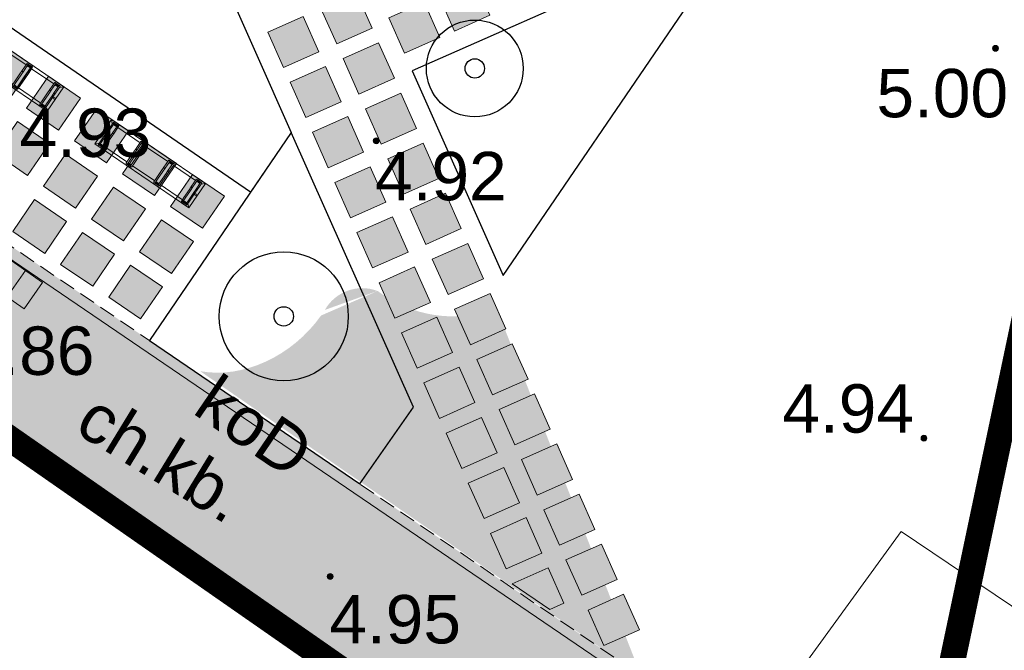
# Model space of a CAD drawing. Extents: x 5477758 to 5478353, y 5918276 to 5918502.
# Tile 51 of 127: x 5477927 to 5477942, y 5918360 to 5918370. Entities that reach past the tile are written whole.
import ezdxf
from ezdxf.enums import TextEntityAlignment as Align

# ---------------------------------------------------------------- set-up
doc = ezdxf.new("R2010")
doc.units = 0
doc.header["$LTSCALE"] = 0.25
doc.header["$PDSIZE"] = 0.75
doc.linetypes.add('budynki akt$0$DASHED', pattern=[19.05, 12.7, -6.35])
doc.linetypes.add('PRZER2-1', pattern=[3, 2, -1])
doc.layers.get('0').update_dxf_attribs({"linetype": 'CONTINUOUS', "lineweight": 13})
for name, color, linetype, lineweight in [('0_NASADZENIA NISKIE', 85, 'CONTINUOUS', 0), ('0_NAWIERZCHNIA UTWARDZONA_CHODNIK', 254, 'CONTINUOUS', 0), ('0_PROJEKTOWANE ZABAWKI', 7, 'CONTINUOUS', 0), ('A_GRANICA OPRACOWANIA', 7, 'CONTINUOUS', 0), ('GESBZO', 252, 'CONTINUOUS', 50), ('GSSKOD', 252, 'PRZER2-1', 18), ('GSSKOD_O', 252, 'PRZER2-1', 18), ('GULKPR', 252, 'CONTINUOUS', 18), ('GULKPR_O', 252, 'CONTINUOUS', 18), ('GULWPR', 252, 'CONTINUOUS', 18), ('GUPKKS', 252, 'CONTINUOUS', 18), ('GUPPRZ_O', 252, 'CONTINUOUS', 18), ('OT_Rzedna', 252, 'CONTINUOUS', 18), ('pomiar', 252, 'CONTINUOUS', 18), ('wysokosci', 252, 'CONTINUOUS', 18)]:
    doc.layers.add(name, color=color, linetype=linetype, lineweight=lineweight)
doc.layers.add('ZZ_PROJ-krzewy-pojedyczne', color=7, linetype='CONTINUOUS')
doc.layers.add('ZZ_PROJ-obrys-rabaty', color=7, linetype='CONTINUOUS')
doc.styles.add('GEO-INFO', font='arial.ttf')

# ---------------------------------------------------------------- blocks, each defined once
blk = doc.blocks.new('SUUS05')
at = {"color": 0}
blk.add_lwpolyline([(0.5, -0.25), (-0.5, -0.25), (-0.5, 0.25), (0.5, 0.25)], close=True, dxfattribs=at)
for points in [[(-0.175, -0.25), (-0.175, 0.25)], [(0.175, -0.25), (0.175, 0.25)]]:
    blk.add_lwpolyline(points, dxfattribs=at)
blk = doc.blocks.new('OTRN')
at = {"linetype": 'Continuous', "lineweight": 13}
blk.add_hatch(color=0, dxfattribs=at).paths.add_polyline_path([(0, -0.091, 1), (0, 0.091, 1)])
at = {"color": 0, "linetype": 'Continuous', "lineweight": 13}
blk.add_circle((0, 0), 0.0906, dxfattribs=at)
blk = doc.blocks.new('zw$76AF')
at = {"color": 0}
for p, q in [((-227.1, 43.6), (-226.7, 43.2)), ((-227.1, 43.6), (-227.1, -2.4)), ((-226.7, 43.2), (-227.1, 43.6)), ((-50.9, 43.6), (-227.1, 43.6)), ((-222.5, 39), (-226.7, 43.2)), ((-226.7, 43.2), (-222.5, 39)), ((-222.5, 39), (-222.2, 38.7)), ((-222.2, 38.7), (-222.5, 39)), ((-222.2, 40.6), (-222.2, 28)), ((-220, 40.6), (-220, 41.4)), ((-214, 41.4), (-220, 41.4)), ((-220, 28), (-220, 40.6)), ((-214, 39.8), (-220, 39.8)), ((-214, 38.6), (-220, 38.6)), ((-214, 41.4), (-214, 40.6)), ((-214, 40.6), (-214, 28)), ((-211.8, 28), (-211.8, 40.6)), ((-170.2, 38.6), (-211.8, 38.6)), ((-170.2, 40.6), (-170.2, 28)), ((-168, 40.6), (-168, 41.4)), ((-162, 41.4), (-168, 41.4)), ((-168, 28), (-168, 40.6)), ((-162, 39.8), (-168, 39.8)), ((-162, 38.6), (-168, 38.6)), ((-162, 41.4), (-162, 40.6)), ((-162, 40.6), (-162, 28)), ((-159.8, 28), (-159.8, 40.6)), ((-118.2, 38.6), (-159.8, 38.6)), ((-118.2, 40.6), (-118.2, 28)), ((-116, 40.6), (-116, 41.4)), ((-110, 41.4), (-116, 41.4)), ((-116, 28), (-116, 40.6)), ((-110, 39.8), (-116, 39.8)), ((-110, 38.6), (-116, 38.6)), ((-110, 41.4), (-110, 40.6)), ((-110, 40.6), (-110, 28)), ((-107.8, 28), (-107.8, 40.6)), ((-66.2, 38.6), (-107.8, 38.6)), ((-66.2, 40.6), (-66.2, 28)), ((-64, 40.6), (-64, 41.4)), ((-58, 41.4), (-64, 41.4)), ((-64, 28), (-64, 40.6)), ((-58, 39.8), (-64, 39.8)), ((-58, 38.6), (-64, 38.6)), ((-58, 41.4), (-58, 40.6)), ((-58, 40.6), (-58, 28)), ((-55.8, 28), (-55.8, 40.6)), ((-55.8, 38.7), (-55.5, 39)), ((-55.5, 39), (-55.8, 38.7)), ((-51.3, 43.2), (-55.5, 39)), ((-55.5, 39), (-51.3, 43.2)), ((-51.3, 43.2), (-50.9, 43.6)), ((-50.9, 43.6), (-51.3, 43.2)), ((-50.9, -2.4), (-50.9, 43.6)), ((-222.2, 28), (-222.2, 21.7)), ((-222.2, 6.9), (-222.2, 21.7)), ((-220, 21.7), (-220, 28)), ((-220, 6.9), (-220, 21.7)), ((-214, 28), (-214, 21.7)), ((-214, 6.9), (-214, 21.7)), ((-211.8, 21.7), (-211.8, 28)), ((-211.8, 6.9), (-211.8, 21.7)), ((-170.2, 28), (-170.2, 21.7)), ((-170.2, 6.9), (-170.2, 21.7)), ((-168, 21.7), (-168, 28)), ((-168, 6.9), (-168, 21.7)), ((-162, 28), (-162, 21.7)), ((-162, 6.9), (-162, 21.7)), ((-159.8, 21.7), (-159.8, 28)), ((-159.8, 6.9), (-159.8, 21.7)), ((-118.2, 28), (-118.2, 21.7)), ((-118.2, 6.9), (-118.2, 21.7)), ((-116, 21.7), (-116, 28)), ((-116, 6.9), (-116, 21.7)), ((-110, 28), (-110, 21.7)), ((-110, 6.9), (-110, 21.7)), ((-107.8, 21.7), (-107.8, 28)), ((-107.8, 6.9), (-107.8, 21.7)), ((-66.2, 28), (-66.2, 21.7)), ((-66.2, 6.9), (-66.2, 21.7)), ((-64, 21.7), (-64, 28)), ((-64, 6.9), (-64, 21.7)), ((-58, 28), (-58, 21.7)), ((-58, 6.9), (-58, 21.7)), ((-55.8, 21.7), (-55.8, 28)), ((-55.8, 6.9), (-55.8, 21.7)), ((-226.7, -2), (-222.5, 2.2)), ((-222.5, 2.2), (-226.7, -2)), ((-222.2, 2.5), (-222.5, 2.2)), ((-222.5, 2.2), (-222.2, 2.5)), ((-222.2, 6.9), (-222.2, 0.6)), ((-220, 0.6), (-220, 6.9)), ((-220, 2.6), (-214, 2.6)), ((-214, 1.4), (-220, 1.4)), ((-220, -0.2), (-220, 0.6)), ((-214, 6.9), (-214, 0.6)), ((-214, 0.6), (-214, -0.2)), ((-211.8, 0.6), (-211.8, 6.9)), ((-211.8, 2.6), (-170.2, 2.6)), ((-170.2, 6.9), (-170.2, 0.6)), ((-168, 0.6), (-168, 6.9)), ((-168, 2.6), (-162, 2.6)), ((-162, 1.4), (-168, 1.4)), ((-168, -0.2), (-168, 0.6)), ((-162, 6.9), (-162, 0.6)), ((-162, 0.6), (-162, -0.2)), ((-159.8, 0.6), (-159.8, 6.9)), ((-159.8, 2.6), (-118.2, 2.6)), ((-118.2, 6.9), (-118.2, 0.6)), ((-116, 0.6), (-116, 6.9)), ((-116, 2.6), (-110, 2.6)), ((-110, 1.4), (-116, 1.4)), ((-116, -0.2), (-116, 0.6)), ((-110, 6.9), (-110, 0.6)), ((-110, 0.6), (-110, -0.2)), ((-107.8, 0.6), (-107.8, 6.9)), ((-107.8, 2.6), (-66.2, 2.6)), ((-66.2, 6.9), (-66.2, 0.6)), ((-64, 0.6), (-64, 6.9)), ((-64, 2.6), (-58, 2.6)), ((-58, 1.4), (-64, 1.4)), ((-64, -0.2), (-64, 0.6)), ((-58, 6.9), (-58, 0.6)), ((-58, 0.6), (-58, -0.2)), ((-55.8, 0.6), (-55.8, 6.9)), ((-55.5, 2.2), (-55.8, 2.5)), ((-55.8, 2.5), (-55.5, 2.2)), ((-55.5, 2.2), (-51.3, -2)), ((-51.3, -2), (-55.5, 2.2)), ((-226.7, -2), (-227.1, -2.4)), ((-227.1, -2.4), (-226.7, -2)), ((-227.1, -2.4), (-50.9, -2.4)), ((-214, -0.2), (-220, -0.2)), ((-162, -0.2), (-168, -0.2)), ((-110, -0.2), (-116, -0.2)), ((-58, -0.2), (-64, -0.2)), ((-50.9, -2.4), (-51.3, -2)), ((-51.3, -2), (-50.9, -2.4))]:
    blk.add_line(p, q, dxfattribs=at)
for centre in [(-224.6, 20.6), (-53.4, 20.6)]:
    blk.add_circle(centre, 1.6, dxfattribs=at)
for centre, start, end in [((-221.1, 40.6), 0, 180), ((-212.9, 40.6), 0, 180), ((-169.1, 40.6), 0, 180), ((-160.9, 40.6), 0, 180), ((-117.1, 40.6), 0, 180), ((-108.9, 40.6), 0, 180), ((-65.1, 40.6), 0, 180), ((-56.9, 40.6), 0, 180), ((-221.1, 28), 180, 0), ((-212.9, 28), 180, 0), ((-169.1, 28), 180, 0), ((-160.9, 28), 180, 0), ((-117.1, 28), 180, 0), ((-108.9, 28), 180, 0), ((-65.1, 28), 180, 0), ((-56.9, 28), 180, 0), ((-221.1, 0.6), 180, 0), ((-212.9, 0.6), 180, 0), ((-169.1, 0.6), 180, 0), ((-160.9, 0.6), 180, 0), ((-117.1, 0.6), 180, 0), ((-108.9, 0.6), 180, 0), ((-65.1, 0.6), 180, 0), ((-56.9, 0.6), 180, 0)]:
    blk.add_arc(centre, 1.1, start, end, dxfattribs=at)

msp = doc.modelspace()

# ---------------------------------------------------------------- hatches: boundary and pattern name
at = {"lineweight": 0}
for points in [[(5477933.863, 5918370.527), (5477934.106, 5918369.979), (5477933.558, 5918369.735), (5477933.315, 5918370.284)], [(5477931.489, 5918370.084), (5477932.037, 5918370.327), (5477932.28, 5918369.779), (5477931.732, 5918369.536)], [(5477933.086, 5918370.182), (5477933.33, 5918369.634), (5477932.781, 5918369.39), (5477932.538, 5918369.939)], [(5477930.666, 5918369.719), (5477931.214, 5918369.962), (5477931.458, 5918369.414), (5477930.909, 5918369.17)], [(5477926.523, 5918369.541), (5477927.019, 5918369.203), (5477926.681, 5918368.707), (5477926.185, 5918369.045)], [(5477931.833, 5918369.307), (5477932.382, 5918369.551), (5477932.625, 5918369.002), (5477932.077, 5918368.759)], [(5477931.011, 5918368.942), (5477931.559, 5918369.185), (5477931.803, 5918368.637), (5477931.254, 5918368.393)], [(5477927.267, 5918369.034), (5477927.763, 5918368.696), (5477927.424, 5918368.2), (5477926.929, 5918368.538)], [(5477932.178, 5918368.53), (5477932.727, 5918368.774), (5477932.97, 5918368.225), (5477932.422, 5918367.982)], [(5477928.01, 5918368.526), (5477928.506, 5918368.188), (5477928.168, 5918367.693), (5477927.672, 5918368.031)], [(5477926.788, 5918368.332), (5477927.283, 5918367.993), (5477926.945, 5918367.498), (5477926.45, 5918367.836)], [(5477931.356, 5918368.165), (5477931.904, 5918368.408), (5477932.148, 5918367.86), (5477931.599, 5918367.617)], [(5477928.754, 5918368.019), (5477929.249, 5918367.681), (5477928.911, 5918367.185), (5477928.416, 5918367.524)], [(5477932.523, 5918367.753), (5477933.072, 5918367.997), (5477933.315, 5918367.448), (5477932.767, 5918367.205)], [(5477927.531, 5918367.824), (5477928.027, 5918367.486), (5477927.689, 5918366.991), (5477927.193, 5918367.329)], [(5477931.701, 5918367.388), (5477932.249, 5918367.632), (5477932.493, 5918367.083), (5477931.944, 5918366.84)], [(5477929.497, 5918367.512), (5477929.993, 5918367.174), (5477929.655, 5918366.678), (5477929.159, 5918367.016)], [(5477928.275, 5918367.317), (5477928.77, 5918366.979), (5477928.432, 5918366.483), (5477927.936, 5918366.821)], [(5477927.052, 5918367.122), (5477927.548, 5918366.784), (5477927.21, 5918366.288), (5477926.714, 5918366.627)], [(5477932.868, 5918366.976), (5477933.417, 5918367.22), (5477933.66, 5918366.672), (5477933.112, 5918366.428)], [(5477929.018, 5918366.81), (5477929.514, 5918366.472), (5477929.175, 5918365.976), (5477928.68, 5918366.314)], [(5477932.046, 5918366.611), (5477932.594, 5918366.855), (5477932.838, 5918366.306), (5477932.289, 5918366.063)], [(5477927.796, 5918366.615), (5477928.291, 5918366.277), (5477927.953, 5918365.781), (5477927.457, 5918366.119)], [(5477933.213, 5918366.2), (5477933.762, 5918366.443), (5477934.005, 5918365.895), (5477933.457, 5918365.651)], [(5477928.539, 5918366.108), (5477929.035, 5918365.769), (5477928.696, 5918365.274), (5477928.201, 5918365.612)], [(5477932.391, 5918365.834), (5477932.939, 5918366.078), (5477933.183, 5918365.529), (5477932.634, 5918365.286)], [(5477933.558, 5918365.423), (5477934.107, 5918365.666), (5477934.35, 5918365.118), (5477933.802, 5918364.874)], [(5477932.736, 5918365.057), (5477933.284, 5918365.301), (5477933.528, 5918364.753), (5477932.979, 5918364.509)], [(5477933.903, 5918364.646), (5477934.452, 5918364.889), (5477934.695, 5918364.341), (5477934.147, 5918364.097)], [(5477933.081, 5918364.281), (5477933.629, 5918364.524), (5477933.872, 5918363.976), (5477933.324, 5918363.732)], [(5477934.248, 5918363.869), (5477934.796, 5918364.112), (5477935.04, 5918363.564), (5477934.492, 5918363.321)], [(5477933.426, 5918363.504), (5477933.974, 5918363.747), (5477934.217, 5918363.199), (5477933.669, 5918362.955)], [(5477934.593, 5918363.092), (5477935.141, 5918363.336), (5477935.385, 5918362.787), (5477934.837, 5918362.544)], [(5477933.77, 5918362.727), (5477934.319, 5918362.97), (5477934.562, 5918362.422), (5477934.014, 5918362.179)], [(5477934.938, 5918362.315), (5477935.486, 5918362.559), (5477935.73, 5918362.01), (5477935.181, 5918361.767)], [(5477934.115, 5918361.95), (5477934.664, 5918362.194), (5477934.907, 5918361.645), (5477934.359, 5918361.402)], [(5477935.283, 5918361.538), (5477935.831, 5918361.782), (5477936.075, 5918361.234), (5477935.526, 5918360.99)], [(5477934.448, 5918361.168), (5477935.009, 5918361.417), (5477935.252, 5918360.868), (5477935.031, 5918360.77)], [(5477935.628, 5918360.762), (5477936.176, 5918361.005), (5477936.42, 5918360.457), (5477935.871, 5918360.213)]]:
    msp.add_hatch(color=254, dxfattribs=at).paths.add_polyline_path(points)
at = {"layer": '0_NASADZENIA NISKIE'}
h = msp.add_hatch(color=85, dxfattribs=at)
edge = h.paths.add_edge_path()
edge.add_line((5477929.484, 5918364.494), (5477936.343, 5918359.818))
edge = h.paths.add_edge_path()
edge.add_ellipse((5477930.231, 5918366.023), major_axis=(1.295, 1.195), ratio=0.802248, start_angle=205.8701, end_angle=288.3279)
edge.add_ellipse((5477932.128, 5918365.084), major_axis=(-0.666, 0), ratio=1, start_angle=249.1526, end_angle=330.4507, ccw=False)
edge.add_ellipse((5477933.54, 5918367.256), major_axis=(1.944, 0), ratio=1, start_angle=232.8341, end_angle=290.2115)
edge.add_line((5477934.212, 5918365.432), (5477936.446, 5918359.744))
at = {"layer": '0_NAWIERZCHNIA UTWARDZONA_CHODNIK', "transparency": 33554636}
msp.add_hatch(color=256, dxfattribs=at).paths.add_polyline_path([(5477913.305, 5918381.377), (5477913.587, 5918381.118), (5477914.71, 5918380.022), (5477915.305, 5918379.04), (5477915.475, 5918378.759), (5477916.459, 5918376.427), (5477917.761, 5918373.34), (5477918.755, 5918371.916), (5477919.712, 5918371.162), (5477919.923, 5918371.018), (5477937.351, 5918359.126), (5477940.619, 5918356.896), (5477939.869, 5918356.504), (5477938.795, 5918354.966), (5477916.444, 5918370.588), (5477916.433, 5918371.286), (5477914.46, 5918376.682), (5477914.426, 5918376.774), (5477913.752, 5918378.047), (5477912.428, 5918379.542), (5477911.642, 5918380.121)])

# ---------------------------------------------------------------- linework, layer by layer
for points in [[(5477933.863, 5918370.527), (5477934.106, 5918369.979), (5477933.558, 5918369.735), (5477933.315, 5918370.284), (5477933.863, 5918370.527)], [(5477931.489, 5918370.084), (5477932.037, 5918370.327), (5477932.28, 5918369.779), (5477931.732, 5918369.536), (5477931.489, 5918370.084)], [(5477933.086, 5918370.182), (5477933.33, 5918369.634), (5477932.781, 5918369.39), (5477932.538, 5918369.939), (5477933.086, 5918370.182)], [(5477930.666, 5918369.719), (5477931.214, 5918369.962), (5477931.458, 5918369.414), (5477930.909, 5918369.17), (5477930.666, 5918369.719)], [(5477926.523, 5918369.541), (5477927.019, 5918369.203), (5477926.681, 5918368.707), (5477926.185, 5918369.045), (5477926.523, 5918369.541)], [(5477931.833, 5918369.307), (5477932.382, 5918369.551), (5477932.625, 5918369.002), (5477932.077, 5918368.759), (5477931.833, 5918369.307)], [(5477931.011, 5918368.942), (5477931.559, 5918369.185), (5477931.803, 5918368.637), (5477931.254, 5918368.393), (5477931.011, 5918368.942)], [(5477927.267, 5918369.034), (5477927.763, 5918368.696), (5477927.424, 5918368.2), (5477926.929, 5918368.538), (5477927.267, 5918369.034)], [(5477932.178, 5918368.53), (5477932.727, 5918368.774), (5477932.97, 5918368.225), (5477932.422, 5918367.982), (5477932.178, 5918368.53)], [(5477928.01, 5918368.526), (5477928.506, 5918368.188), (5477928.168, 5918367.693), (5477927.672, 5918368.031), (5477928.01, 5918368.526)], [(5477926.788, 5918368.332), (5477927.283, 5918367.993), (5477926.945, 5918367.498), (5477926.45, 5918367.836), (5477926.788, 5918368.332)], [(5477931.356, 5918368.165), (5477931.904, 5918368.408), (5477932.148, 5918367.86), (5477931.599, 5918367.617), (5477931.356, 5918368.165)], [(5477928.754, 5918368.019), (5477929.249, 5918367.681), (5477928.911, 5918367.185), (5477928.416, 5918367.524), (5477928.754, 5918368.019)], [(5477932.523, 5918367.753), (5477933.072, 5918367.997), (5477933.315, 5918367.448), (5477932.767, 5918367.205), (5477932.523, 5918367.753)], [(5477927.531, 5918367.824), (5477928.027, 5918367.486), (5477927.689, 5918366.991), (5477927.193, 5918367.329), (5477927.531, 5918367.824)], [(5477931.701, 5918367.388), (5477932.249, 5918367.632), (5477932.493, 5918367.083), (5477931.944, 5918366.84), (5477931.701, 5918367.388)], [(5477929.497, 5918367.512), (5477929.993, 5918367.174), (5477929.655, 5918366.678), (5477929.159, 5918367.016), (5477929.497, 5918367.512)], [(5477928.275, 5918367.317), (5477928.77, 5918366.979), (5477928.432, 5918366.483), (5477927.936, 5918366.821), (5477928.275, 5918367.317)], [(5477927.052, 5918367.122), (5477927.548, 5918366.784), (5477927.21, 5918366.288), (5477926.714, 5918366.627), (5477927.052, 5918367.122)], [(5477932.868, 5918366.976), (5477933.417, 5918367.22), (5477933.66, 5918366.672), (5477933.112, 5918366.428), (5477932.868, 5918366.976)], [(5477929.018, 5918366.81), (5477929.514, 5918366.472), (5477929.175, 5918365.976), (5477928.68, 5918366.314), (5477929.018, 5918366.81)], [(5477932.046, 5918366.611), (5477932.594, 5918366.855), (5477932.838, 5918366.306), (5477932.289, 5918366.063), (5477932.046, 5918366.611)], [(5477927.796, 5918366.615), (5477928.291, 5918366.277), (5477927.953, 5918365.781), (5477927.457, 5918366.119), (5477927.796, 5918366.615)], [(5477933.213, 5918366.2), (5477933.762, 5918366.443), (5477934.005, 5918365.895), (5477933.457, 5918365.651), (5477933.213, 5918366.2)], [(5477928.539, 5918366.108), (5477929.035, 5918365.769), (5477928.696, 5918365.274), (5477928.201, 5918365.612), (5477928.539, 5918366.108)], [(5477932.391, 5918365.834), (5477932.939, 5918366.078), (5477933.183, 5918365.529), (5477932.634, 5918365.286), (5477932.391, 5918365.834)], [(5477933.558, 5918365.423), (5477934.107, 5918365.666), (5477934.35, 5918365.118), (5477933.802, 5918364.874), (5477933.558, 5918365.423)], [(5477932.736, 5918365.057), (5477933.284, 5918365.301), (5477933.528, 5918364.753), (5477932.979, 5918364.509), (5477932.736, 5918365.057)], [(5477933.903, 5918364.646), (5477934.452, 5918364.889), (5477934.695, 5918364.341), (5477934.147, 5918364.097), (5477933.903, 5918364.646)], [(5477933.081, 5918364.281), (5477933.629, 5918364.524), (5477933.872, 5918363.976), (5477933.324, 5918363.732), (5477933.081, 5918364.281)], [(5477934.248, 5918363.869), (5477934.796, 5918364.112), (5477935.04, 5918363.564), (5477934.492, 5918363.321), (5477934.248, 5918363.869)], [(5477933.426, 5918363.504), (5477933.974, 5918363.747), (5477934.217, 5918363.199), (5477933.669, 5918362.955), (5477933.426, 5918363.504)], [(5477934.593, 5918363.092), (5477935.141, 5918363.336), (5477935.385, 5918362.787), (5477934.837, 5918362.544), (5477934.593, 5918363.092)], [(5477933.77, 5918362.727), (5477934.319, 5918362.97), (5477934.562, 5918362.422), (5477934.014, 5918362.179), (5477933.77, 5918362.727)], [(5477934.938, 5918362.315), (5477935.486, 5918362.559), (5477935.73, 5918362.01), (5477935.181, 5918361.767), (5477934.938, 5918362.315)], [(5477934.115, 5918361.95), (5477934.664, 5918362.194), (5477934.907, 5918361.645), (5477934.359, 5918361.402), (5477934.115, 5918361.95)], [(5477935.283, 5918361.538), (5477935.831, 5918361.782), (5477936.075, 5918361.234), (5477935.526, 5918360.99), (5477935.283, 5918361.538)], [(5477934.448, 5918361.168), (5477935.009, 5918361.417), (5477935.252, 5918360.868), (5477935.031, 5918360.77), (5477934.448, 5918361.168)], [(5477935.628, 5918360.762), (5477936.176, 5918361.005), (5477936.42, 5918360.457), (5477935.871, 5918360.213), (5477935.628, 5918360.762)]]:
    msp.add_lwpolyline(points)
at = {"layer": 'A_GRANICA OPRACOWANIA', "color": 1, "linetype": 'budynki akt$0$DASHED', "ltscale": 0.1, "const_width": 0.4}
msp.add_lwpolyline([(5477939.869, 5918356.504), (5477940.619, 5918356.896), (5477942.101, 5918363.93), (5477943.898, 5918372.463), (5477938.811, 5918375.814), (5477939.356, 5918376.864), (5477927.622, 5918384.214), (5477926.949, 5918383.275), (5477923.735, 5918385.254), (5477924.621, 5918386.867), (5477922.565, 5918387.972), (5477915.954, 5918383.377), (5477911.642, 5918380.121), (5477912.501, 5918379.46), (5477913.835, 5918377.89), (5477914.426, 5918376.774), (5477916.433, 5918371.286), (5477916.349, 5918370.613), (5477938.795, 5918354.966), (5477939.869, 5918356.504)], dxfattribs=at)
at = {"layer": 'GESBZO', "linetype": 'Continuous', "lineweight": 50}
msp.add_lwpolyline([(5477912.816, 5918360.152), (5477918.892, 5918368.876), (5477953.955, 5918344.371)], dxfattribs=at)
at = {"layer": 'GSSKOD', "linetype": 'PRZER2-1', "lineweight": 18}
msp.add_lwpolyline([(5477913.201, 5918381.474), (5477922.112, 5918387.635), (5477923.78, 5918386.612), (5477923.191, 5918385.588), (5477926.949, 5918383.275), (5477927.622, 5918384.214), (5477939.356, 5918376.864), (5477938.811, 5918375.814), (5477943.898, 5918372.463), (5477940.619, 5918356.896), (5477940.619, 5918356.896)], dxfattribs=at)
at = {"layer": 'GSSKOD', "linetype": 'PRZER2-1', "lineweight": 18, "ltscale": 0.5}
for points in [[(5477919.712, 5918371.162), (5477940.619, 5918356.896), (5477940.505, 5918356.73), (5477940.956, 5918356.429), (5477953.729, 5918347.096), (5477954.44, 5918347.914), (5477955.591, 5918347.853), (5477957.953, 5918351.321), (5477957.936, 5918351.88), (5477956.696, 5918352.617), (5477959.044, 5918356.623), (5477959.921, 5918356.195), (5477958.394, 5918353.802), (5477959.543, 5918353.087)], [(5477953.955, 5918344.371), (5477918.892, 5918368.876), (5477912.816, 5918360.152), (5477909.863, 5918355.582), (5477916.678, 5918350.56), (5477917.405, 5918351.474), (5477927.496, 5918344.442), (5477926.88, 5918343.51), (5477932.252, 5918339.779), (5477929.362, 5918324.071), (5477935.927, 5918319.225), (5477938.124, 5918320.534), (5477940.031, 5918323.232), (5477938.216, 5918324.426), (5477940.878, 5918328.21), (5477941.747, 5918327.531), (5477940.015, 5918324.991), (5477941.068, 5918324.27)]]:
    msp.add_lwpolyline(points, dxfattribs=at)
at = {"layer": 'GULKPR', "linetype": 'Continuous', "lineweight": 18}
msp.add_lwpolyline([(5477947.198, 5918352.15), (5477940.709, 5918356.642), (5477920.222, 5918370.601)], dxfattribs=at)
at = {"layer": 'GULWPR', "linetype": 'Continuous', "lineweight": 18}
msp.add_lwpolyline([(5477957.77, 5918350.321), (5477940.475, 5918361.981), (5477936.533, 5918356.547)], dxfattribs=at)
at = {"layer": 'OT_Rzedna', "color": 7}
for p in [(5477932.344, 5918368.034), (5477940.827, 5918363.424)]:
    msp.add_point(p, dxfattribs=at)
at = {"layer": 'ZZ_PROJ-krzewy-pojedyczne'}
for centre, radius in [((5477933.871, 5918369.155), 0.75), ((5477933.871, 5918369.155), 0.15), ((5477930.912, 5918365.313), 1), ((5477930.912, 5918365.313), 0.15)]:
    msp.add_circle(centre, radius, dxfattribs=at)
at = {"layer": 'ZZ_PROJ-obrys-rabaty'}
msp.add_lwpolyline([(5477930.399, 5918367.237), (5477925.949, 5918370.296), (5477926.737, 5918371.451), (5477927.002, 5918371.832, 0.198048), (5477929.328, 5918371.994), (5477931.029, 5918368.161)], format="xyb", close=True, dxfattribs=at)
for points in [[(5477937.164, 5918370.132), (5477936.322, 5918370.634), (5477932.903, 5918369.116), (5477934.31, 5918365.947), (5477937.164, 5918370.132)], [(5477931.029, 5918368.161), (5477928.831, 5918364.94), (5477932.088, 5918362.717), (5477932.919, 5918363.905), (5477931.029, 5918368.161)]]:
    msp.add_lwpolyline(points, dxfattribs=at)

# ---------------------------------------------------------------- block references
at = {"layer": '0_PROJEKTOWANE ZABAWKI', "xscale": 0.01, "yscale": 0.01, "zscale": 0.01, "rotation": 325.6914742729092}
for p in [(5477927.68, 5918368.224), (5477929.875, 5918366.726)]:
    msp.add_blockref('zw$76AF', p, dxfattribs=at)
at = {"layer": 'GUPKKS', "lineweight": 18, "rotation": 325.1378026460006}
msp.add_blockref('SUUS05', (5477926.625, 5918365.918), dxfattribs=at)
at = {"layer": 'OT_Rzedna', "color": 7, "linetype": 'Continuous', "xscale": 0.5, "yscale": 0.5, "zscale": 0.5}
for p in [(5477941.935, 5918369.467), (5477932.344, 5918368.034), (5477940.827, 5918363.424), (5477931.631, 5918361.282)]:
    msp.add_blockref('OTRN', p, dxfattribs=at)

# ---------------------------------------------------------------- texts
at = {"layer": 'GSSKOD_O', "linetype": 'Continuous', "lineweight": 0, "style": 'GEO-INFO'}
msp.add_text('ch.kb.', height=0.75, rotation=328.6198, dxfattribs=at).set_placement((5477929.041, 5918363.137), align=Align.MIDDLE)
at = {"layer": 'GULKPR_O', "linetype": 'Continuous', "lineweight": 0, "style": 'GEO-INFO'}
msp.add_text('koD', height=0.75, rotation=325.7328, dxfattribs=at).set_placement((5477930.466, 5918363.622), align=Align.MIDDLE)
at = {"layer": 'GUPPRZ_O', "linetype": 'Continuous', "lineweight": 0, "style": 'GEO-INFO'}
msp.add_text('4.86', height=0.75, dxfattribs=at).set_placement((5477925.941, 5918364.781), align=Align.MIDDLE_LEFT)
at = {"layer": 'pomiar', "color": 7, "style": 'GEO-INFO'}
msp.add_text('4.94', height=0.75, dxfattribs=at).set_placement((5477938.634, 5918364.261), align=Align.TOP_LEFT)
at = {"layer": 'wysokosci', "style": 'GEO-INFO'}
for s, p in [('5.00', (5477940.091, 5918369.148)), ('4.93', (5477926.821, 5918368.534)), ('4.92', (5477932.326, 5918367.862)), ('4.95', (5477931.618, 5918360.994))]:
    msp.add_text(s, height=0.75, dxfattribs=at).set_placement(p, align=Align.TOP_LEFT)
at = {"layer": 'wysokosci', "color": 7, "style": 'GEO-INFO'}
for s, p in [('5.00', (5477940.091, 5918369.148)), ('4.93', (5477926.821, 5918368.534)), ('4.92', (5477932.326, 5918367.862)), ('4.95', (5477931.618, 5918360.994))]:
    msp.add_text(s, height=0.75, dxfattribs=at).set_placement(p, align=Align.TOP_LEFT)

doc.saveas('drawing.dxf')
